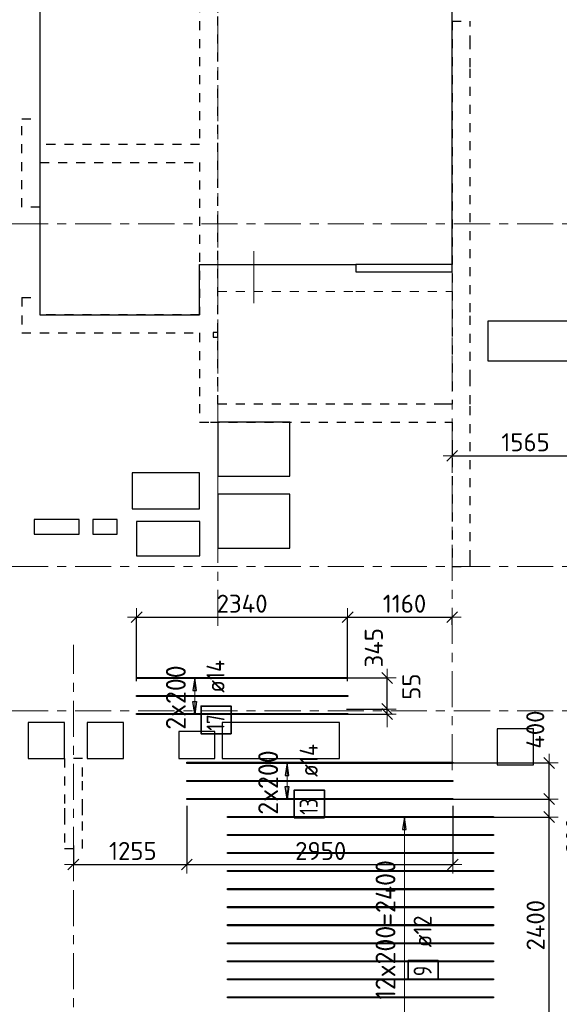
# Model space of a CAD drawing. Header units: metres. Extents: x -38 to 98, y -15 to 21.
# Tile 12 of 124: x 41 to 47, y 4 to 15. Entities that reach past the tile are written whole.
import ezdxf

# ---------------------------------------------------------------- set-up
doc = ezdxf.new("R2010")
doc.units = ezdxf.units.M
doc.header["$PDMODE"] = 65
for name, pattern in [('______11', [0.5, 0.4, -0.05, 0, -0.05]), ('______2', [0.0405, 0.03, -0.0105]), ('______3', [0.5, 0.4, -0.1]), ('______5', [1.1, 0.8, -0.1, 0.1, -0.1])]:
    doc.linetypes.add(name, pattern=pattern)
for name, color, linetype, lineweight in [('XR$2$Осевая линия (1)', 7, '______5', 13), ('XR$4$Балка (1)', 7, '______3', 13), ('XR$4$Перекрытие (1)', 7, 'Continuous', 35), ('XR$4$Размерная линия (1)', 7, 'Continuous', 13)]:
    doc.layers.add(name, color=color, linetype=linetype, lineweight=lineweight)
doc.layers.add('XR$4$Арм.стержн.Доп. Арм верхн.зоны Х', color=7, linetype='Continuous', lineweight=35, true_color=0x8c8cff)
doc.layers.add('XR$6$Стена_ бетон несущ.', color=7, linetype='Continuous', lineweight=70, true_color=0xb4b496)
doc.styles.add('ISOCPEUR', font='txt')
doc.dimstyles.new('DIMSTYLE_3', dxfattribs={"dimtxt": 0.2, "dimasz": 0.2, "dimexe": 0, "dimexo": 0, "dimgap": 0.1, "dimtad": 2, "dimdec": 0, "dimlfac": 1000, "dimrnd": 5, "dimzin": 12, "dimdsep": 46, "dimtxsty": 'ISOCPEUR', "dimblk1": 'ALL_ML_STRICH', "dimblk2": 'ALL_ML_STRICH', "dimsah": 1, "dimcen": 0, "dimclrd": 7, "dimclre": 256, "dimclrt": 7, "dimadec": 0, "dimazin": 0, "dimtfac": 1, "dimtdec": 0, "dimtix": 1, "dimtmove": 2, "dimatfit": 3, "dimfxl": 0, "dimtzin": 0, "dimlwd": 0, "dimlwe": -3, "dimarcsym": 0})
doc.dimstyles.new('DIMSTYLE_33', dxfattribs={"dimtxt": 0.2, "dimasz": 0.2, "dimexe": 0, "dimexo": 0, "dimgap": 0.1, "dimtad": 2, "dimdec": 0, "dimlfac": 1000, "dimrnd": 5, "dimzin": 12, "dimdsep": 46, "dimtxsty": 'ISOCPEUR', "dimblk1": 'ALL_ML_STRICH', "dimblk2": 'ALL_ML_STRICH', "dimsah": 1, "dimcen": 0, "dimclrd": 7, "dimclre": 256, "dimclrt": 7, "dimadec": 0, "dimazin": 0, "dimtfac": 1, "dimtdec": 0, "dimtix": 1, "dimtmove": 2, "dimatfit": 3, "dimfxl": 0, "dimtvp": 1.2, "dimtzin": 0, "dimlwd": 0, "dimlwe": -3, "dimarcsym": 0})
doc.dimstyles.new('DIMSTYLE_34', dxfattribs={"dimtxt": 0.2, "dimasz": 0.2, "dimexe": 0, "dimexo": 0, "dimgap": 0.1, "dimtad": 0, "dimdec": 0, "dimlfac": 1000, "dimrnd": 5, "dimzin": 12, "dimdsep": 46, "dimtxsty": 'ISOCPEUR', "dimblk1": 'ALL_ML_STRICH', "dimblk2": 'ALL_ML_STRICH', "dimsah": 1, "dimcen": 0, "dimclrd": 7, "dimclre": 256, "dimclrt": 7, "dimadec": 0, "dimazin": 0, "dimtfac": 1, "dimtdec": 0, "dimtix": 1, "dimtmove": 2, "dimatfit": 3, "dimfxl": 0, "dimtvp": 1.2, "dimtzin": 0, "dimlwd": 0, "dimlwe": -3, "dimarcsym": 0})

# ---------------------------------------------------------------- blocks, each defined once
blk = doc.blocks.new('ALL_ML_STRICH')
at = {"color": 0, "linetype": 'ByBlock', "lineweight": -2}
for p, q in [((-1, 0), (0.5, 0)), ((-0.3, -0.3), (0.3, 0.3)), ((0, -0.5), (0, 0.5))]:
    blk.add_line(p, q, dxfattribs=at)
blk = doc.blocks.new('*D277')
at = {"layer": 'DEFPOINTS', "color": 7, "linetype": 'Continuous', "lineweight": 13, "transparency": 33554687}
for p in [(42.151, 8.437), (42.151, 7.707), (44.491, 7.707)]:
    blk.add_point(p, dxfattribs=at)
at = {"layer": 'XR$4$Размерная линия (1)', "color": 9, "linetype": 'Continuous', "lineweight": -2, "true_color": 0xc7c7c7, "transparency": 33554687}
for p, q in [((42.151, 7.727), (42.151, 8.437)), ((44.491, 7.727), (44.491, 8.437))]:
    blk.add_line(p, q, dxfattribs=at)
at = {"layer": 'XR$4$Размерная линия (1)', "color": 7, "linetype": 'Continuous', "lineweight": -2, "transparency": 33554687}
blk.add_line((42.151, 8.437), (44.491, 8.437), dxfattribs=at)
at = {"layer": 'XR$4$Размерная линия (1)', "color": 7, "linetype": 'Continuous', "lineweight": 13, "transparency": 33554687, "xscale": 0.2, "yscale": 0.2, "zscale": 0.2, "rotation": 180}
blk.add_blockref('ALL_ML_STRICH', (42.151, 8.437), dxfattribs=at)
at = {"layer": 'XR$4$Размерная линия (1)', "color": 7, "linetype": 'Continuous', "lineweight": 13, "transparency": 33554687, "xscale": 0.2, "yscale": 0.2, "zscale": 0.2}
blk.add_blockref('ALL_ML_STRICH', (44.491, 8.437), dxfattribs=at)
at = {"layer": 'XR$4$Размерная линия (1)', "color": 7, "linetype": 'Continuous', "lineweight": 13, "transparency": 33554687, "insert": (43.321, 8.587), "char_height": 0.2, "width": 0.8, "attachment_point": 5, "style": 'ISOCPEUR'}
blk.add_mtext('\\A1;{2340}', dxfattribs=at)
blk = doc.blocks.new('*D278')
at = {"layer": 'DEFPOINTS', "color": 7, "linetype": 'Continuous', "lineweight": 13, "transparency": 33554687}
for p in [(44.491, 8.437), (45.65, 8.334), (44.491, 7.707)]:
    blk.add_point(p, dxfattribs=at)
at = {"layer": 'XR$4$Размерная линия (1)', "color": 9, "linetype": 'Continuous', "lineweight": -2, "true_color": 0xc7c7c7, "transparency": 33554687}
for p, q in [((44.491, 7.727), (44.491, 8.437)), ((45.65, 8.354), (45.65, 8.437))]:
    blk.add_line(p, q, dxfattribs=at)
at = {"layer": 'XR$4$Размерная линия (1)', "color": 7, "linetype": 'Continuous', "lineweight": -2, "transparency": 33554687}
blk.add_line((44.491, 8.437), (45.65, 8.437), dxfattribs=at)
at = {"layer": 'XR$4$Размерная линия (1)', "color": 7, "linetype": 'Continuous', "lineweight": 13, "transparency": 33554687, "xscale": 0.2, "yscale": 0.2, "zscale": 0.2, "rotation": 180}
blk.add_blockref('ALL_ML_STRICH', (44.491, 8.437), dxfattribs=at)
at = {"layer": 'XR$4$Размерная линия (1)', "color": 7, "linetype": 'Continuous', "lineweight": 13, "transparency": 33554687, "xscale": 0.2, "yscale": 0.2, "zscale": 0.2}
blk.add_blockref('ALL_ML_STRICH', (45.65, 8.437), dxfattribs=at)
at = {"layer": 'XR$4$Размерная линия (1)', "color": 7, "linetype": 'Continuous', "lineweight": 13, "transparency": 33554687, "insert": (45.121, 8.587), "char_height": 0.2, "width": 0.8, "attachment_point": 5, "style": 'ISOCPEUR'}
blk.add_mtext('\\A1;{1160}', dxfattribs=at)
blk = doc.blocks.new('*D312')
at = {"layer": 'DEFPOINTS', "color": 7, "linetype": 'Continuous', "lineweight": 13, "transparency": 33554687}
for p in [(44.458, 7.418), (44.474, 7.363), (44.929, 7.363)]:
    blk.add_point(p, dxfattribs=at)
at = {"layer": 'XR$4$Размерная линия (1)', "color": 9, "linetype": 'Continuous', "lineweight": -2, "true_color": 0xc7c7c7, "transparency": 33554687}
for p, q in [((44.478, 7.418), (44.929, 7.418)), ((44.494, 7.363), (44.929, 7.363))]:
    blk.add_line(p, q, dxfattribs=at)
at = {"layer": 'XR$4$Размерная линия (1)', "color": 7, "linetype": 'Continuous', "lineweight": -2, "transparency": 33554687}
blk.add_line((44.929, 7.363), (44.929, 7.418), dxfattribs=at)
at = {"layer": 'XR$4$Размерная линия (1)', "color": 7, "linetype": 'Continuous', "lineweight": 13, "transparency": 33554687, "xscale": 0.2, "yscale": 0.2, "zscale": 0.2}
for p, rotation in [((44.929, 7.363), 270), ((44.929, 7.418), 90)]:
    blk.add_blockref('ALL_ML_STRICH', p, dxfattribs=dict(at, rotation=rotation))
at = {"layer": 'XR$4$Размерная линия (1)', "color": 7, "linetype": 'Continuous', "lineweight": 13, "transparency": 33554687, "insert": (45.198, 7.667), "char_height": 0.2, "width": 0.4, "attachment_point": 5, "rotation": 90, "style": 'ISOCPEUR'}
blk.add_mtext('\\A1;{55}', dxfattribs=at)
blk = doc.blocks.new('*D313')
at = {"layer": 'DEFPOINTS', "color": 7, "linetype": 'Continuous', "lineweight": 13, "transparency": 33554687}
for p in [(44.466, 7.763), (44.458, 7.418), (44.929, 7.418)]:
    blk.add_point(p, dxfattribs=at)
at = {"layer": 'XR$4$Размерная линия (1)', "color": 9, "linetype": 'Continuous', "lineweight": -2, "true_color": 0xc7c7c7, "transparency": 33554687}
for p, q in [((44.486, 7.763), (44.929, 7.763)), ((44.478, 7.418), (44.929, 7.418))]:
    blk.add_line(p, q, dxfattribs=at)
at = {"layer": 'XR$4$Размерная линия (1)', "color": 7, "linetype": 'Continuous', "lineweight": -2, "transparency": 33554687}
blk.add_line((44.929, 7.418), (44.929, 7.763), dxfattribs=at)
at = {"layer": 'XR$4$Размерная линия (1)', "color": 7, "linetype": 'Continuous', "lineweight": 13, "transparency": 33554687, "xscale": 0.2, "yscale": 0.2, "zscale": 0.2}
for p, rotation in [((44.929, 7.763), 90), ((44.929, 7.418), 270)]:
    blk.add_blockref('ALL_ML_STRICH', p, dxfattribs=dict(at, rotation=rotation))
at = {"layer": 'XR$4$Размерная линия (1)', "color": 7, "linetype": 'Continuous', "lineweight": 13, "transparency": 33554687, "insert": (44.781, 8.098), "char_height": 0.2, "width": 0.6, "attachment_point": 5, "rotation": 90, "style": 'ISOCPEUR'}
blk.add_mtext('\\A1;{345}', dxfattribs=at)
blk = doc.blocks.new('*D315')
at = {"layer": 'DEFPOINTS', "color": 7, "linetype": 'Continuous', "lineweight": 13, "transparency": 33554687}
for p in [(46.007, 6.22), (45.971, 3.82), (46.725, 3.82)]:
    blk.add_point(p, dxfattribs=at)
at = {"layer": 'XR$4$Размерная линия (1)', "color": 9, "linetype": 'Continuous', "lineweight": -2, "true_color": 0xc7c7c7, "transparency": 33554687}
for p, q in [((46.027, 6.22), (46.725, 6.22)), ((45.991, 3.82), (46.725, 3.82))]:
    blk.add_line(p, q, dxfattribs=at)
at = {"layer": 'XR$4$Размерная линия (1)', "color": 7, "linetype": 'Continuous', "lineweight": -2, "transparency": 33554687}
blk.add_line((46.725, 3.82), (46.725, 6.22), dxfattribs=at)
at = {"layer": 'XR$4$Размерная линия (1)', "color": 7, "linetype": 'Continuous', "lineweight": 13, "transparency": 33554687, "xscale": 0.2, "yscale": 0.2, "zscale": 0.2}
for p, rotation in [((46.725, 6.22), 90), ((46.725, 3.82), 270)]:
    blk.add_blockref('ALL_ML_STRICH', p, dxfattribs=dict(at, rotation=rotation))
at = {"layer": 'XR$4$Размерная линия (1)', "color": 7, "linetype": 'Continuous', "lineweight": 13, "transparency": 33554687, "insert": (46.575, 5.02), "char_height": 0.2, "width": 0.8, "attachment_point": 5, "rotation": 90, "style": 'ISOCPEUR'}
blk.add_mtext('\\A1;{2400}', dxfattribs=at)
blk = doc.blocks.new('*D316')
at = {"layer": 'DEFPOINTS', "color": 7, "linetype": 'Continuous', "lineweight": 13, "transparency": 33554687}
for p in [(45.599, 6.42), (46.007, 6.22), (46.725, 6.22)]:
    blk.add_point(p, dxfattribs=at)
at = {"layer": 'XR$4$Размерная линия (1)', "color": 9, "linetype": 'Continuous', "lineweight": -2, "true_color": 0xc7c7c7, "transparency": 33554687}
for p, q in [((45.619, 6.42), (46.725, 6.42)), ((46.027, 6.22), (46.725, 6.22))]:
    blk.add_line(p, q, dxfattribs=at)
at = {"layer": 'XR$4$Размерная линия (1)', "color": 7, "linetype": 'Continuous', "lineweight": -2, "transparency": 33554687}
blk.add_line((46.725, 6.22), (46.725, 6.42), dxfattribs=at)
at = {"layer": 'XR$4$Размерная линия (1)', "color": 7, "linetype": 'Continuous', "lineweight": 13, "transparency": 33554687, "xscale": 0.2, "yscale": 0.2, "zscale": 0.2}
for p, rotation in [((46.725, 6.42), 90), ((46.725, 6.22), 270)]:
    blk.add_blockref('ALL_ML_STRICH', p, dxfattribs=dict(at, rotation=rotation))
at = {"layer": 'XR$4$Размерная линия (1)', "color": 7, "linetype": 'Continuous', "lineweight": 13, "transparency": 33554687, "insert": (47.011, 6.014), "char_height": 0.2, "width": 0.6, "attachment_point": 5, "rotation": 90, "style": 'ISOCPEUR'}
blk.add_mtext('\\A1;{200}', dxfattribs=at)
blk = doc.blocks.new('*D317')
at = {"layer": 'DEFPOINTS', "color": 7, "linetype": 'Continuous', "lineweight": 13, "transparency": 33554687}
for p in [(45.603, 6.82), (45.599, 6.42), (46.725, 6.42)]:
    blk.add_point(p, dxfattribs=at)
at = {"layer": 'XR$4$Размерная линия (1)', "color": 9, "linetype": 'Continuous', "lineweight": -2, "true_color": 0xc7c7c7, "transparency": 33554687}
for p, q in [((45.623, 6.82), (46.725, 6.82)), ((45.619, 6.42), (46.725, 6.42))]:
    blk.add_line(p, q, dxfattribs=at)
at = {"layer": 'XR$4$Размерная линия (1)', "color": 7, "linetype": 'Continuous', "lineweight": -2, "transparency": 33554687}
blk.add_line((46.725, 6.42), (46.725, 6.82), dxfattribs=at)
at = {"layer": 'XR$4$Размерная линия (1)', "color": 7, "linetype": 'Continuous', "lineweight": 13, "transparency": 33554687, "xscale": 0.2, "yscale": 0.2, "zscale": 0.2}
for p, rotation in [((46.725, 6.82), 90), ((46.725, 6.42), 270)]:
    blk.add_blockref('ALL_ML_STRICH', p, dxfattribs=dict(at, rotation=rotation))
at = {"layer": 'XR$4$Размерная линия (1)', "color": 7, "linetype": 'Continuous', "lineweight": 13, "transparency": 33554687, "insert": (46.571, 7.19), "char_height": 0.2, "width": 0.6, "attachment_point": 5, "rotation": 90, "style": 'ISOCPEUR'}
blk.add_mtext('\\A1;{400}', dxfattribs=at)
blk = doc.blocks.new('*D318')
at = {"layer": 'DEFPOINTS', "color": 7, "linetype": 'Continuous', "lineweight": 13, "transparency": 33554687}
for p in [(42.707, 6.366), (41.45, 5.923), (41.45, 5.694)]:
    blk.add_point(p, dxfattribs=at)
at = {"layer": 'XR$4$Размерная линия (1)', "color": 9, "linetype": 'Continuous', "lineweight": -2, "true_color": 0xc7c7c7, "transparency": 33554687}
for p, q in [((42.707, 6.346), (42.707, 5.694)), ((41.45, 5.903), (41.45, 5.694))]:
    blk.add_line(p, q, dxfattribs=at)
at = {"layer": 'XR$4$Размерная линия (1)', "color": 7, "linetype": 'Continuous', "lineweight": -2, "transparency": 33554687}
blk.add_line((41.45, 5.694), (42.707, 5.694), dxfattribs=at)
at = {"layer": 'XR$4$Размерная линия (1)', "color": 7, "linetype": 'Continuous', "lineweight": 13, "transparency": 33554687, "xscale": 0.2, "yscale": 0.2, "zscale": 0.2, "rotation": 180}
blk.add_blockref('ALL_ML_STRICH', (41.45, 5.694), dxfattribs=at)
at = {"layer": 'XR$4$Размерная линия (1)', "color": 7, "linetype": 'Continuous', "lineweight": 13, "transparency": 33554687, "xscale": 0.2, "yscale": 0.2, "zscale": 0.2}
blk.add_blockref('ALL_ML_STRICH', (42.707, 5.694), dxfattribs=at)
at = {"layer": 'XR$4$Размерная линия (1)', "color": 7, "linetype": 'Continuous', "lineweight": 13, "transparency": 33554687, "insert": (42.109, 5.844), "char_height": 0.2, "width": 0.8, "attachment_point": 5, "style": 'ISOCPEUR'}
blk.add_mtext('\\A1;{1255}', dxfattribs=at)
blk = doc.blocks.new('*D319')
at = {"layer": 'DEFPOINTS', "color": 7, "linetype": 'Continuous', "lineweight": 13, "transparency": 33554687}
for p in [(42.707, 6.366), (45.657, 6.366), (42.707, 5.694)]:
    blk.add_point(p, dxfattribs=at)
at = {"layer": 'XR$4$Размерная линия (1)', "color": 9, "linetype": 'Continuous', "lineweight": -2, "true_color": 0xc7c7c7, "transparency": 33554687}
for p, q in [((42.707, 6.346), (42.707, 5.694)), ((45.657, 6.346), (45.657, 5.694))]:
    blk.add_line(p, q, dxfattribs=at)
at = {"layer": 'XR$4$Размерная линия (1)', "color": 7, "linetype": 'Continuous', "lineweight": -2, "transparency": 33554687}
blk.add_line((42.707, 5.694), (45.657, 5.694), dxfattribs=at)
at = {"layer": 'XR$4$Размерная линия (1)', "color": 7, "linetype": 'Continuous', "lineweight": 13, "transparency": 33554687, "xscale": 0.2, "yscale": 0.2, "zscale": 0.2, "rotation": 180}
blk.add_blockref('ALL_ML_STRICH', (42.707, 5.694), dxfattribs=at)
at = {"layer": 'XR$4$Размерная линия (1)', "color": 7, "linetype": 'Continuous', "lineweight": 13, "transparency": 33554687, "xscale": 0.2, "yscale": 0.2, "zscale": 0.2}
blk.add_blockref('ALL_ML_STRICH', (45.657, 5.694), dxfattribs=at)
at = {"layer": 'XR$4$Размерная линия (1)', "color": 7, "linetype": 'Continuous', "lineweight": 13, "transparency": 33554687, "insert": (44.192, 5.844), "char_height": 0.2, "width": 0.8, "attachment_point": 5, "style": 'ISOCPEUR'}
blk.add_mtext('\\A1;{2950}', dxfattribs=at)
blk = doc.blocks.new('*D337')
at = {"layer": 'DEFPOINTS', "color": 7, "linetype": 'Continuous', "lineweight": 13, "transparency": 33554687}
for p in [(47.215, 10.759), (45.65, 10.396), (45.65, 10.228)]:
    blk.add_point(p, dxfattribs=at)
at = {"layer": 'XR$4$Размерная линия (1)', "color": 9, "linetype": 'Continuous', "lineweight": -2, "true_color": 0xc7c7c7, "transparency": 33554687}
for p, q in [((47.215, 10.739), (47.215, 10.228)), ((45.65, 10.376), (45.65, 10.228))]:
    blk.add_line(p, q, dxfattribs=at)
at = {"layer": 'XR$4$Размерная линия (1)', "color": 7, "linetype": 'Continuous', "lineweight": -2, "transparency": 33554687}
blk.add_line((45.65, 10.228), (47.215, 10.228), dxfattribs=at)
at = {"layer": 'XR$4$Размерная линия (1)', "color": 7, "linetype": 'Continuous', "lineweight": 13, "transparency": 33554687, "xscale": 0.2, "yscale": 0.2, "zscale": 0.2, "rotation": 180}
blk.add_blockref('ALL_ML_STRICH', (45.65, 10.228), dxfattribs=at)
at = {"layer": 'XR$4$Размерная линия (1)', "color": 7, "linetype": 'Continuous', "lineweight": 13, "transparency": 33554687, "xscale": 0.2, "yscale": 0.2, "zscale": 0.2}
blk.add_blockref('ALL_ML_STRICH', (47.215, 10.228), dxfattribs=at)
at = {"layer": 'XR$4$Размерная линия (1)', "color": 7, "linetype": 'Continuous', "lineweight": 13, "transparency": 33554687, "insert": (46.463, 10.378), "char_height": 0.2, "width": 0.8, "attachment_point": 5, "style": 'ISOCPEUR'}
blk.add_mtext('\\A1;{1565}', dxfattribs=at)

msp = doc.modelspace()

# ---------------------------------------------------------------- linework, layer by layer
at = {"color": 52, "linetype": 'Continuous', "lineweight": 13, "transparency": 33554687}
msp.add_line((43.4499, 12.4994), (43.4499, 11.9194), dxfattribs=at)
at = {"layer": 'XR$2$Осевая линия (1)', "color": 253, "linetype": '______11', "lineweight": 13, "true_color": 0xa0a0a0, "transparency": 33554687}
for p, q in [((43.05, 8.34), (43.05, 19.78)), ((45.65, 6.74), (45.65, 19.78)), ((-2.63, 12.8), (62.6, 12.8)), ((-2.63, 9), (62.6, 9)), ((41.45, -3.39), (41.45, 8.13)), ((-2.63, 7.4), (62.6, 7.4))]:
    msp.add_line(p, q, dxfattribs=at)
at = {"layer": 'XR$4$Арм.стержн.Доп. Арм верхн.зоны Х', "color": 253, "linetype": 'Continuous', "lineweight": -3, "true_color": 0xa0a0a0, "transparency": 33554687}
for p, q in [((42.796, 7.7629), (42.696, 7.7629)), ((42.796, 7.7629), (42.896, 7.7629)), ((42.796, 7.3629), (42.696, 7.3629)), ((42.796, 7.3629), (42.896, 7.3629)), ((43.8193, 6.8202), (43.7193, 6.8202)), ((43.8193, 6.8202), (43.9193, 6.8202)), ((43.8193, 6.4202), (43.7193, 6.4202)), ((43.8193, 6.4202), (43.9193, 6.4202)), ((45.1206, 6.2202), (45.0206, 6.2202)), ((45.1206, 6.2202), (45.2206, 6.2202))]:
    msp.add_line(p, q, dxfattribs=at)
at = {"layer": 'XR$4$Арм.стержн.Доп. Арм верхн.зоны Х', "color": 7, "linetype": 'Continuous', "lineweight": 25, "transparency": 33554687}
for p, q in [((42.796, 7.7629), (42.776, 7.6229)), ((42.816, 7.6229), (42.796, 7.7629)), ((42.776, 7.6229), (42.816, 7.6229)), ((42.796, 7.3629), (42.776, 7.5029)), ((42.776, 7.5029), (42.816, 7.5029)), ((42.816, 7.5029), (42.796, 7.3629)), ((43.8193, 6.8202), (43.7993, 6.6802)), ((43.8393, 6.6802), (43.8193, 6.8202)), ((43.7993, 6.6802), (43.8393, 6.6802)), ((43.8193, 6.4202), (43.7993, 6.5602)), ((43.7993, 6.5602), (43.8393, 6.5602)), ((43.8393, 6.5602), (43.8193, 6.4202)), ((45.1206, 6.2202), (45.1006, 6.0802)), ((45.1406, 6.0802), (45.1206, 6.2202)), ((45.1006, 6.0802), (45.1406, 6.0802))]:
    msp.add_line(p, q, dxfattribs=at)
at = {"layer": 'XR$4$Арм.стержн.Доп. Арм верхн.зоны Х', "color": 7, "linetype": 'Continuous', "lineweight": 13, "transparency": 33554687}
for p, q in [((42.796, 7.7629), (42.796, 7.7629)), ((42.796, 7.3629), (42.796, 7.7629)), ((42.796, 7.3629), (42.796, 7.3629)), ((43.8193, 6.8202), (43.8193, 6.8202)), ((43.8193, 6.4202), (43.8193, 6.8202)), ((43.8193, 6.4202), (43.8193, 6.4202)), ((45.1206, 6.2202), (45.1206, 6.2202)), ((45.1206, 3.8202), (45.1206, 6.2202))]:
    msp.add_line(p, q, dxfattribs=at)
at = {"layer": 'XR$4$Арм.стержн.Доп. Арм верхн.зоны Х', "color": 7, "linetype": 'Continuous', "lineweight": 25, "transparency": 33554687}
for points in [[(44.4913, 7.7559), (42.1513, 7.7559), (42.1513, 7.7699), (44.4913, 7.7699), (44.4913, 7.7559)], [(44.4913, 7.5559), (42.1513, 7.5559), (42.1513, 7.5699), (44.4913, 7.5699), (44.4913, 7.5559)], [(44.4913, 7.3559), (42.1513, 7.3559), (42.1513, 7.3699), (44.4913, 7.3699), (44.4913, 7.3559)], [(45.6572, 6.8132), (42.7072, 6.8132), (42.7072, 6.8272), (45.6572, 6.8272), (45.6572, 6.8132)], [(45.6572, 6.6132), (42.7072, 6.6132), (42.7072, 6.6272), (45.6572, 6.6272), (45.6572, 6.6132)], [(45.6572, 6.4132), (42.7072, 6.4132), (42.7072, 6.4272), (45.6572, 6.4272), (45.6572, 6.4132)]]:
    msp.add_lwpolyline(points, dxfattribs=at)
at = {"layer": 'XR$4$Арм.стержн.Доп. Арм верхн.зоны Х', "color": 7, "linetype": 'Continuous', "lineweight": 35, "transparency": 33554687}
for points in [[(43.1993, 7.145), (43.1993, 7.4517), (42.866, 7.4517), (42.866, 7.145), (43.1993, 7.145)], [(44.2327, 6.2125), (44.2327, 6.5191), (43.8993, 6.5191), (43.8993, 6.2125), (44.2327, 6.2125)], [(45.4951, 4.4213), (45.4951, 4.628), (45.1617, 4.628), (45.1617, 4.4213), (45.4951, 4.4213)]]:
    msp.add_lwpolyline(points, dxfattribs=at)
at = {"layer": 'XR$4$Арм.стержн.Доп. Арм верхн.зоны Х', "color": 34, "linetype": 'Continuous', "lineweight": 25, "transparency": 33554687}
for points in [[(46.1092, 6.2142), (43.1592, 6.2142), (43.1592, 6.2262), (46.1092, 6.2262), (46.1092, 6.2142)], [(46.1092, 6.0142), (43.1592, 6.0142), (43.1592, 6.0262), (46.1092, 6.0262), (46.1092, 6.0142)], [(46.1092, 5.8142), (43.1592, 5.8142), (43.1592, 5.8262), (46.1092, 5.8262), (46.1092, 5.8142)], [(46.1092, 5.6142), (43.1592, 5.6142), (43.1592, 5.6262), (46.1092, 5.6262), (46.1092, 5.6142)], [(46.1092, 5.4142), (43.1592, 5.4142), (43.1592, 5.4262), (46.1092, 5.4262), (46.1092, 5.4142)], [(46.1092, 5.2142), (43.1592, 5.2142), (43.1592, 5.2262), (46.1092, 5.2262), (46.1092, 5.2142)], [(46.1092, 5.0142), (43.1592, 5.0142), (43.1592, 5.0262), (46.1092, 5.0262), (46.1092, 5.0142)], [(46.1092, 4.8142), (43.1592, 4.8142), (43.1592, 4.8262), (46.1092, 4.8262), (46.1092, 4.8142)], [(46.1092, 4.6142), (43.1592, 4.6142), (43.1592, 4.6262), (46.1092, 4.6262), (46.1092, 4.6142)], [(46.1092, 4.4142), (43.1592, 4.4142), (43.1592, 4.4262), (46.1092, 4.4262), (46.1092, 4.4142)], [(46.1092, 4.2142), (43.1592, 4.2142), (43.1592, 4.2262), (46.1092, 4.2262), (46.1092, 4.2142)]]:
    msp.add_lwpolyline(points, dxfattribs=at)
at = {"layer": 'XR$4$Балка (1)', "color": 7, "linetype": '______2', "lineweight": 18, "transparency": 33554687}
for p, q in [((43.05, 12.3502), (43.05, 12.0502)), ((45.65, 12.0502), (45.65, 12.2702)), ((43.05, 12.0502), (44.58, 12.0502)), ((44.58, 12.0502), (45.65, 12.0502))]:
    msp.add_line(p, q, dxfattribs=at)
at = {"layer": 'XR$4$Перекрытие (1)', "color": 7, "linetype": 'Continuous', "lineweight": 25, "transparency": 33554687}
for p, q in [((41.0797, 16.6502), (41.0797, 11.7903)), ((45.65, 12.2702), (45.65, 16.6502)), ((42.85, 11.7903), (42.85, 12.3502)), ((42.85, 12.3502), (44.58, 12.3502)), ((44.58, 12.3502), (44.58, 12.2702)), ((45.65, 12.3502), (44.58, 12.3502)), ((44.58, 12.2702), (45.65, 12.2702)), ((41.0797, 11.7903), (42.85, 11.7903)), ((46.0469, 11.7202), (46.0469, 11.2802)), ((48.1469, 11.7202), (46.0469, 11.7202)), ((43, 11.5937), (43, 11.5437)), ((43.05, 11.5937), (43, 11.5937)), ((43.05, 11.5437), (43.05, 11.5937)), ((43, 11.5437), (43.05, 11.5437)), ((46.0469, 11.2802), (48.1469, 11.2802)), ((43.05, 10.6006), (43.05, 10.0006)), ((43.85, 10.6006), (43.05, 10.6006)), ((43.85, 10.0006), (43.85, 10.6006)), ((42.1, 10.0398), (42.1, 9.6398)), ((42.85, 10.0398), (42.1, 10.0398)), ((42.85, 9.6398), (42.85, 10.0398)), ((43.05, 10.0006), (43.85, 10.0006)), ((43.05, 9.8018), (43.05, 9.2018)), ((43.85, 9.8018), (43.05, 9.8018)), ((43.85, 9.2018), (43.85, 9.8018)), ((42.1, 9.6398), (42.85, 9.6398)), ((41.0154, 9.5195), (41.0154, 9.3595)), ((41.5154, 9.5195), (41.0154, 9.5195)), ((41.5154, 9.3595), (41.5154, 9.5195)), ((41.6656, 9.5195), (41.6656, 9.3595)), ((41.9356, 9.5195), (41.6656, 9.5195)), ((41.9356, 9.3595), (41.9356, 9.5195)), ((42.1506, 9.4995), (42.1506, 9.1195)), ((42.8506, 9.4995), (42.1506, 9.4995)), ((42.8506, 9.1195), (42.8506, 9.4995)), ((41.0154, 9.3595), (41.5154, 9.3595)), ((41.6656, 9.3595), (41.9356, 9.3595)), ((43.05, 9.2018), (43.85, 9.2018)), ((42.1506, 9.1195), (42.8506, 9.1195)), ((40.9501, 7.2702), (40.9501, 6.8702)), ((41.3501, 7.2702), (40.9501, 7.2702)), ((41.3501, 6.8702), (41.3501, 7.2702)), ((41.6039, 7.2702), (41.6039, 6.8702)), ((42.0039, 7.2702), (41.6039, 7.2702)), ((42.0039, 6.8702), (42.0039, 7.2702)), ((43.1, 7.2702), (43.1, 6.8702)), ((44.4, 7.2702), (43.1, 7.2702)), ((44.4, 6.8702), (44.4, 7.2702)), ((42.62, 7.1702), (42.62, 6.8702)), ((43.02, 7.1702), (42.62, 7.1702)), ((43.02, 6.8702), (43.02, 7.1702)), ((46.15, 7.2002), (46.15, 6.8002)), ((46.55, 7.2002), (46.15, 7.2002)), ((46.55, 6.8002), (46.55, 7.2002)), ((40.9501, 6.8702), (41.3501, 6.8702)), ((41.6039, 6.8702), (42.0039, 6.8702)), ((42.62, 6.8702), (43.02, 6.8702)), ((43.1, 6.8702), (44.4, 6.8702)), ((46.15, 6.8002), (46.55, 6.8002))]:
    msp.add_line(p, q, dxfattribs=at)
at = {"layer": 'XR$6$Стена_ бетон несущ.', "color": 253, "linetype": '______2', "lineweight": -3, "true_color": 0xa0a0a0, "transparency": 33554687}
for p, q in [((42.85, 16.45), (42.85, 13.68)), ((43.05, 10.8), (43.05, 16.119)), ((45.65, 15.05), (45.85, 15.05)), ((45.65, 15.05), (45.65, 10.8)), ((45.85, 14.79), (45.85, 15.05)), ((45.85, 14.54), (45.85, 14.79)), ((45.85, 12.0195), (45.85, 14.54)), ((40.8797, 13.965), (41.0797, 13.965)), ((40.8797, 12.985), (40.8797, 13.965)), ((41.0797, 13.965), (41.0797, 13.68)), ((42.85, 13.68), (41.0797, 13.68)), ((41.0797, 13.48), (42.85, 13.48)), ((41.0797, 13.48), (41.0797, 12.985)), ((42.85, 13.48), (42.85, 11.79)), ((41.0797, 12.985), (40.8797, 12.985)), ((45.85, 11.8195), (45.85, 12.0195)), ((40.8797, 11.985), (41.0797, 11.985)), ((40.8797, 11.985), (40.8797, 11.59)), ((41.0797, 11.985), (41.0797, 11.79)), ((45.85, 11.28), (45.85, 11.8195)), ((42.85, 11.79), (41.0797, 11.79)), ((40.8797, 11.59), (42.85, 11.59)), ((42.85, 11.59), (42.85, 10.8)), ((45.85, 11.08), (45.85, 11.28)), ((45.85, 10.8), (45.85, 11.08)), ((42.85, 10.8), (42.85, 10.6)), ((45.55, 10.8), (43.05, 10.8)), ((45.65, 10.8), (45.55, 10.8)), ((45.85, 9.08), (45.85, 10.8)), ((42.85, 10.6), (42.97, 10.6)), ((42.97, 10.6), (45.65, 10.6)), ((45.65, 10.6), (45.65, 9)), ((45.85, 9), (45.85, 9.08)), ((45.65, 9), (45.85, 9)), ((41.55, 6.87), (41.35, 6.87)), ((41.35, 6.87), (41.35, 6.67)), ((41.55, 6.67), (41.55, 6.87)), ((41.35, 6.67), (41.35, 6.3176)), ((41.55, 6.3194), (41.55, 6.67)), ((41.35, 6.3176), (41.35, 6.2376)), ((41.35, 6.2376), (41.35, 5.87)), ((41.55, 6.2394), (41.55, 6.3194)), ((41.55, 5.87), (41.55, 6.2394)), ((41.35, 5.87), (41.55, 5.87))]:
    msp.add_line(p, q, dxfattribs=at)

# ---------------------------------------------------------------- texts
at = {"layer": 'XR$4$Арм.стержн.Доп. Арм верхн.зоны Х', "color": 7, "linetype": 'Continuous', "lineweight": 13, "transparency": 33554687, "char_height": 0.22, "attachment_point": 7, "rotation": 90, "style": 'ISOCPEUR'}
for s, insert, width in [('\\W0.95;2x200', (42.696, 7.1889), 0.873359), ('\\W0.95;2x200', (43.7193, 6.2462), 0.873359), ('\\W0.95;12x200=2400', (45.0206, 4.1952), 1.775242)]:
    msp.add_mtext(s, dxfattribs=dict(at, insert=insert, width=width))
at = {"layer": 'XR$4$Арм.стержн.Доп. Арм верхн.зоны Х', "color": 7, "linetype": 'Continuous', "lineweight": 25, "transparency": 33554687, "char_height": 0.2, "attachment_point": 7, "rotation": 90, "style": 'ISOCPEUR'}
for s, insert, width in [('\\W0.89; ø14 ', (43.126, 7.485), 0.769432), ('\\W0.75;17', (43.126, 7.1783), 0.314854), ('\\W0.89; ø14 ', (44.1593, 6.5525), 0.769432), ('\\W0.75;13', (44.1593, 6.2458), 0.314854), ('\\W0.89; ø12 ', (45.4217, 4.6613), 0.749105), ('\\W0.78;9', (45.4217, 4.4546), 0.217605)]:
    msp.add_mtext(s, dxfattribs=dict(at, insert=insert, width=width))

# ---------------------------------------------------------------- dimensions: what is measured, and where the dimension line sits
at = {"layer": 'XR$4$Размерная линия (1)', "color": 7, "linetype": 'Continuous', "lineweight": 13, "transparency": 33554687}
for base, p1, p2, picture, middle in [((47.2151, 10.2281), (45.65, 10.3757), (47.2151, 10.7388), '*D337', (46.4625, 10.3781)), ((44.4913, 8.4369), (42.1513, 7.7265), (44.4913, 7.7265), '*D277', (43.3213, 8.5869)), ((45.65, 8.4369), (44.4913, 7.7265), (45.65, 8.3537), '*D278', (45.1207, 8.5869)), ((42.7072, 5.6937), (41.45, 5.9025), (42.7072, 6.3458), '*D318', (42.1086, 5.8437)), ((45.6572, 5.6937), (42.7072, 6.3458), (45.6572, 6.3458), '*D319', (44.1922, 5.8437))]:
    dim = msp.add_linear_dim(base=base, p1=p1, p2=p2, dimstyle='DIMSTYLE_3', override={"dimpost": '<>', "dimclrd": 7, "dimclre": 9, "dimclrt": 7, "dimlwd": 0, "dimlwe": 65533}, dxfattribs=at)
    dim.commit()
    dim.dimension.update_dxf_attribs({"geometry": picture, "text_midpoint": middle, "dimtype": 160})
for base, p1, p2, dimstyle, picture, middle in [((44.9295, 7.7629), (44.4784, 7.4179), (44.4864, 7.7629), 'DIMSTYLE_33', '*D313', (44.7809, 8.0976)), ((44.9295, 7.4179), (44.4939, 7.3629), (44.4784, 7.4179), 'DIMSTYLE_34', '*D312', (45.1985, 7.6666)), ((46.7247, 6.8202), (45.6187, 6.4202), (45.6233, 6.8202), 'DIMSTYLE_33', '*D317', (46.5712, 7.1896)), ((46.7247, 6.4202), (46.0269, 6.2202), (45.6187, 6.4202), 'DIMSTYLE_34', '*D316', (47.0112, 6.0143)), ((46.7247, 6.2202), (45.9912, 3.8202), (46.0269, 6.2202), 'DIMSTYLE_3', '*D315', (46.5747, 5.0202))]:
    dim = msp.add_linear_dim(base=base, p1=p1, p2=p2, angle=90, dimstyle=dimstyle, override={"dimpost": '<>', "dimclrd": 7, "dimclre": 9, "dimclrt": 7, "dimlwd": 0, "dimlwe": 65533}, dxfattribs=at)
    dim.commit()
    dim.dimension.update_dxf_attribs({"geometry": picture, "text_midpoint": middle, "dimtype": 160})

doc.saveas('drawing.dxf')
